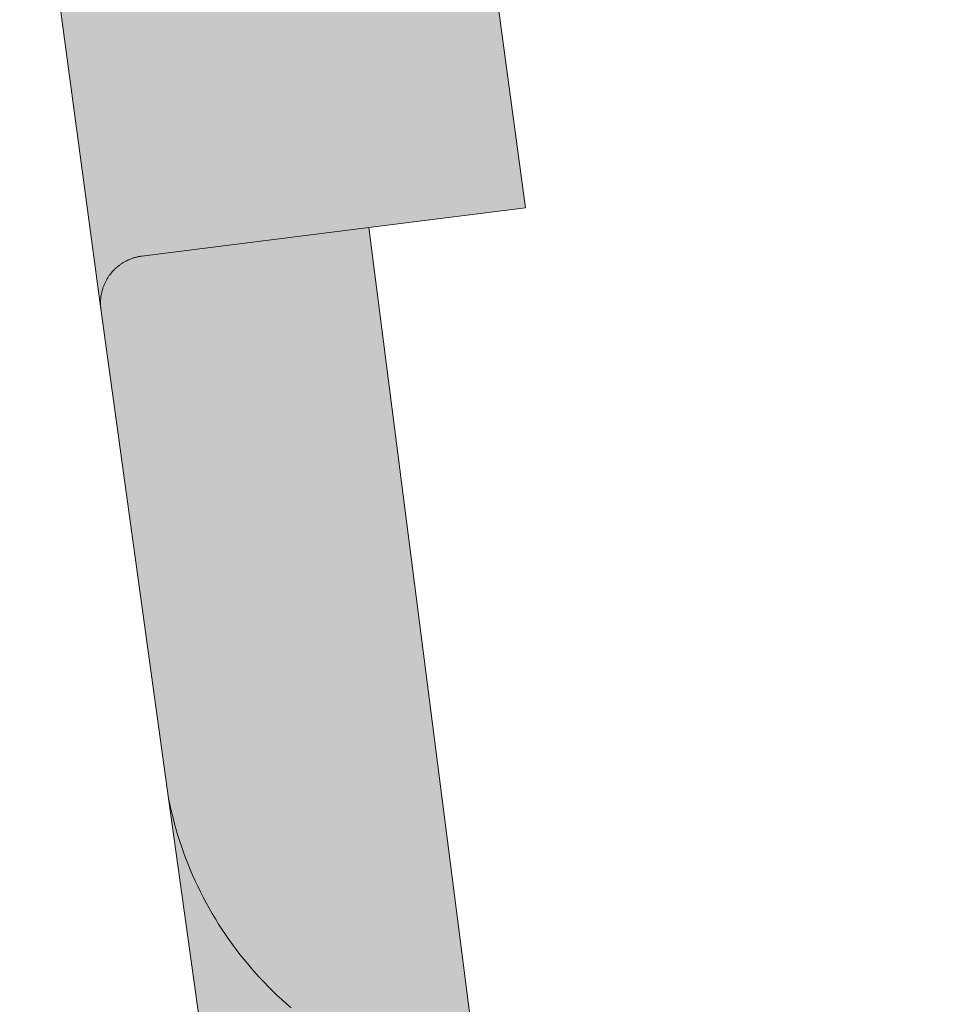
# Model space of a CAD drawing. Extents: x 97094 to 109644, y 463509 to 471969.
# Tile 163 of 256: x 102881 to 102892, y 468947 to 468958. Entities that reach past the tile are written whole.
import ezdxf

# ---------------------------------------------------------------- set-up
doc = ezdxf.new("R2010")
doc.units = 0
doc.layers.add('109 Onkruidbestrijding elementen', color=6, linetype='Continuous', lineweight=20, true_color=0xff00ff)

msp = doc.modelspace()

# ---------------------------------------------------------------- hatches: boundary and pattern name
at = {"layer": '109 Onkruidbestrijding elementen', "true_color": 0xff00ff}
for points in [[(102884.49, 468960.953), (102883.355, 468960.779), (102883.321, 468960.775), (102883.287, 468960.772), (102883.253, 468960.769), (102883.219, 468960.766), (102883.184, 468960.765), (102883.15, 468960.764), (102883.116, 468960.763), (102883.082, 468960.763), (102883.047, 468960.764), (102883.013, 468960.765), (102882.979, 468960.766), (102882.945, 468960.769), (102882.91, 468960.772), (102882.876, 468960.775), (102882.842, 468960.779), (102882.808, 468960.784), (102882.774, 468960.789), (102882.741, 468960.795), (102882.707, 468960.801), (102882.673, 468960.808), (102882.64, 468960.815), (102882.607, 468960.823), (102882.573, 468960.831), (102882.54, 468960.841), (102882.507, 468960.85), (102882.475, 468960.86), (102882.442, 468960.871), (102882.41, 468960.882), (102882.378, 468960.894), (102882.346, 468960.906), (102882.314, 468960.919), (102882.282, 468960.933), (102882.251, 468960.947), (102882.22, 468960.961), (102882.189, 468960.976), (102882.159, 468960.991), (102882.128, 468961.007), (102882.098, 468961.024), (102882.068, 468961.041), (102882.039, 468961.058), (102882.01, 468961.076), (102881.981, 468961.095), (102881.952, 468961.114), (102881.924, 468961.133), (102881.896, 468961.153), (102881.869, 468961.173), (102881.841, 468961.194), (102881.814, 468961.215), (102881.788, 468961.237), (102881.762, 468961.259), (102881.736, 468961.282), (102881.711, 468961.305), (102881.686, 468961.328), (102881.661, 468961.352), (102881.637, 468961.376), (102881.613, 468961.401), (102881.59, 468961.426), (102881.567, 468961.451), (102881.544, 468961.477), (102881.522, 468961.503), (102881.5, 468961.53), (102881.479, 468961.557), (102881.458, 468961.584), (102881.438, 468961.612), (102881.418, 468961.64), (102881.399, 468961.668), (102881.38, 468961.696), (102881.361, 468961.725), (102881.343, 468961.755), (102881.326, 468961.784), (102882.23, 468955.088), (102882.229, 468955.097), (102882.228, 468955.105), (102882.227, 468955.114), (102882.227, 468955.123), (102882.226, 468955.132), (102882.226, 468955.141), (102882.226, 468955.149), (102882.226, 468955.158), (102882.226, 468955.167), (102882.226, 468955.176), (102882.227, 468955.184), (102882.227, 468955.193), (102882.228, 468955.202), (102882.229, 468955.211), (102882.23, 468955.219), (102882.231, 468955.228), (102882.232, 468955.237), (102882.234, 468955.245), (102882.236, 468955.254), (102882.237, 468955.263), (102882.239, 468955.271), (102882.241, 468955.28), (102882.243, 468955.288), (102882.246, 468955.297), (102882.248, 468955.305), (102882.251, 468955.314), (102882.253, 468955.322), (102882.256, 468955.33), (102882.259, 468955.338), (102882.262, 468955.347), (102882.266, 468955.355), (102882.269, 468955.363), (102882.273, 468955.371), (102882.276, 468955.379), (102882.28, 468955.387), (102882.284, 468955.395), (102882.288, 468955.402), (102882.293, 468955.41), (102882.297, 468955.418), (102882.301, 468955.425), (102882.306, 468955.433), (102882.311, 468955.44), (102882.315, 468955.448), (102882.32, 468955.455), (102882.325, 468955.462), (102882.331, 468955.469), (102882.336, 468955.476), (102882.341, 468955.483), (102882.347, 468955.49), (102882.353, 468955.496), (102882.358, 468955.503), (102882.364, 468955.51), (102882.37, 468955.516), (102882.376, 468955.522), (102882.383, 468955.529), (102882.389, 468955.535), (102882.395, 468955.541), (102882.402, 468955.547), (102882.408, 468955.552), (102882.415, 468955.558), (102882.422, 468955.564), (102882.429, 468955.569), (102882.436, 468955.574), (102882.443, 468955.58), (102882.45, 468955.585), (102882.457, 468955.59), (102882.464, 468955.595), (102882.472, 468955.599), (102882.479, 468955.604), (102882.487, 468955.608), (102882.494, 468955.613), (102882.502, 468955.617), (102882.51, 468955.621), (102882.518, 468955.625), (102882.526, 468955.629), (102882.534, 468955.633), (102882.542, 468955.636), (102882.55, 468955.64), (102882.558, 468955.643), (102882.566, 468955.646), (102882.574, 468955.649), (102882.583, 468955.652), (102882.591, 468955.655), (102882.599, 468955.658), (102882.608, 468955.66), (102882.616, 468955.662), (102882.625, 468955.665), (102882.633, 468955.667), (102882.642, 468955.669), (102882.65, 468955.67), (102882.659, 468955.672), (102882.668, 468955.673), (102882.676, 468955.675), (102882.685, 468955.676), (102885.212, 468955.993), (102886.957, 468956.212), (102886.276, 468961.227), (102884.49, 468960.953)], [(102882.984, 468949.64), (102882.998, 468949.573), (102883.013, 468949.506), (102883.029, 468949.439), (102883.046, 468949.372), (102883.065, 468949.306), (102883.084, 468949.24), (102883.105, 468949.175), (102883.126, 468949.109), (102883.149, 468949.044), (102883.173, 468948.98), (102883.198, 468948.916), (102883.224, 468948.852), (102883.251, 468948.789), (102883.279, 468948.726), (102883.308, 468948.664), (102883.338, 468948.602), (102883.369, 468948.541), (102883.401, 468948.48), (102883.435, 468948.42), (102883.469, 468948.361), (102883.504, 468948.302), (102883.54, 468948.243), (102883.578, 468948.185), (102883.616, 468948.128), (102883.655, 468948.072), (102883.695, 468948.016), (102883.736, 468947.961), (102883.778, 468947.906), (102883.82, 468947.852), (102883.864, 468947.799), (102883.909, 468947.747), (102883.954, 468947.695), (102884, 468947.645), (102884.047, 468947.595), (102884.095, 468947.545), (102884.144, 468947.497), (102884.194, 468947.449), (102884.244, 468947.403), (102884.295, 468947.357), (102884.347, 468947.312), (102884.4, 468947.267), (102884.453, 468947.224), (102884.507, 468947.182), (102884.562, 468947.14), (102884.617, 468947.1), (102884.674, 468947.06), (102884.73, 468947.021), (102884.788, 468946.984), (102884.846, 468946.947), (102884.905, 468946.911), (102884.964, 468946.876), (102885.024, 468946.842), (102885.084, 468946.81), (102885.145, 468946.778), (102885.206, 468946.747), (102885.268, 468946.717), (102885.331, 468946.689), (102885.394, 468946.661), (102885.457, 468946.635), (102885.521, 468946.609), (102885.585, 468946.585), (102885.65, 468946.561), (102885.715, 468946.539), (102885.78, 468946.518), (102885.846, 468946.498), (102885.912, 468946.479), (102885.978, 468946.461), (102886.045, 468946.444), (102886.112, 468946.428), (102886.179, 468946.414), (102886.247, 468946.4), (102886.314, 468946.388), (102886.382, 468946.377), (102886.45, 468946.367), (102885.212, 468955.993), (102882.685, 468955.676), (102882.676, 468955.675), (102882.668, 468955.673), (102882.659, 468955.672), (102882.65, 468955.67), (102882.642, 468955.669), (102882.633, 468955.667), (102882.625, 468955.665), (102882.616, 468955.662), (102882.608, 468955.66), (102882.599, 468955.658), (102882.591, 468955.655), (102882.583, 468955.652), (102882.574, 468955.649), (102882.566, 468955.646), (102882.558, 468955.643), (102882.55, 468955.64), (102882.542, 468955.636), (102882.534, 468955.633), (102882.526, 468955.629), (102882.518, 468955.625), (102882.51, 468955.621), (102882.502, 468955.617), (102882.494, 468955.613), (102882.487, 468955.608), (102882.479, 468955.604), (102882.472, 468955.599), (102882.464, 468955.595), (102882.457, 468955.59), (102882.45, 468955.585), (102882.443, 468955.58), (102882.436, 468955.574), (102882.429, 468955.569), (102882.422, 468955.564), (102882.415, 468955.558), (102882.408, 468955.552), (102882.402, 468955.547), (102882.395, 468955.541), (102882.389, 468955.535), (102882.383, 468955.529), (102882.376, 468955.522), (102882.37, 468955.516), (102882.364, 468955.51), (102882.358, 468955.503), (102882.353, 468955.496), (102882.347, 468955.49), (102882.341, 468955.483), (102882.336, 468955.476), (102882.331, 468955.469), (102882.325, 468955.462), (102882.32, 468955.455), (102882.315, 468955.448), (102882.311, 468955.44), (102882.306, 468955.433), (102882.301, 468955.425), (102882.297, 468955.418), (102882.293, 468955.41), (102882.288, 468955.402), (102882.284, 468955.395), (102882.28, 468955.387), (102882.276, 468955.379), (102882.273, 468955.371), (102882.269, 468955.363), (102882.266, 468955.355), (102882.262, 468955.347), (102882.259, 468955.338), (102882.256, 468955.33), (102882.253, 468955.322), (102882.251, 468955.314), (102882.248, 468955.305), (102882.246, 468955.297), (102882.243, 468955.288), (102882.241, 468955.28), (102882.239, 468955.271), (102882.237, 468955.263), (102882.236, 468955.254), (102882.234, 468955.245), (102882.232, 468955.237), (102882.231, 468955.228), (102882.23, 468955.219), (102882.229, 468955.211), (102882.228, 468955.202), (102882.227, 468955.193), (102882.227, 468955.184), (102882.226, 468955.176), (102882.226, 468955.167), (102882.226, 468955.158), (102882.226, 468955.149), (102882.226, 468955.141), (102882.226, 468955.132), (102882.227, 468955.123), (102882.227, 468955.114), (102882.228, 468955.105), (102882.229, 468955.097), (102882.23, 468955.088), (102882.984, 468949.64)], [(102882.984, 468949.64), (102888.992, 468906.546), (102888.986, 468906.595), (102888.982, 468906.644), (102888.978, 468906.692), (102888.974, 468906.741), (102888.972, 468906.79), (102888.971, 468906.839), (102888.97, 468906.889), (102888.97, 468906.938), (102888.971, 468906.987), (102888.973, 468907.036), (102888.975, 468907.085), (102888.979, 468907.134), (102888.983, 468907.182), (102888.988, 468907.231), (102888.994, 468907.28), (102889.001, 468907.329), (102889.008, 468907.377), (102889.017, 468907.425), (102889.026, 468907.474), (102889.036, 468907.522), (102889.047, 468907.569), (102889.058, 468907.617), (102889.07, 468907.665), (102889.084, 468907.712), (102889.098, 468907.759), (102889.112, 468907.806), (102889.128, 468907.852), (102889.144, 468907.899), (102889.161, 468907.944), (102889.179, 468907.99), (102889.198, 468908.036), (102889.217, 468908.081), (102889.237, 468908.125), (102889.258, 468908.17), (102889.28, 468908.214), (102889.302, 468908.258), (102889.325, 468908.301), (102889.349, 468908.344), (102889.373, 468908.386), (102889.399, 468908.428), (102889.425, 468908.47), (102889.451, 468908.511), (102889.478, 468908.552), (102889.506, 468908.592), (102889.535, 468908.632), (102889.564, 468908.671), (102889.594, 468908.71), (102889.625, 468908.748), (102889.656, 468908.786), (102889.688, 468908.824), (102889.721, 468908.86), (102889.754, 468908.896), (102889.788, 468908.932), (102889.822, 468908.967), (102889.857, 468909.002), (102889.892, 468909.035), (102889.928, 468909.069), (102889.965, 468909.101), (102890.002, 468909.133), (102890.04, 468909.165), (102890.078, 468909.196), (102890.117, 468909.226), (102890.156, 468909.255), (102890.196, 468909.284), (102890.236, 468909.312), (102890.276, 468909.34), (102890.318, 468909.366), (102890.359, 468909.393), (102890.401, 468909.418), (102890.443, 468909.443), (102890.486, 468909.467), (102890.529, 468909.49), (102890.573, 468909.512), (102890.617, 468909.534), (102890.661, 468909.555), (102890.706, 468909.575), (102890.751, 468909.595), (102891.146, 468909.694), (102891.156, 468909.694), (102891.165, 468909.694), (102891.175, 468909.694), (102891.184, 468909.694), (102891.194, 468909.694), (102891.204, 468909.693), (102891.213, 468909.692), (102891.223, 468909.691), (102891.232, 468909.69), (102891.242, 468909.689), (102891.251, 468909.688), (102891.261, 468909.686), (102891.27, 468909.685), (102891.279, 468909.683), (102891.289, 468909.681), (102891.298, 468909.679), (102891.308, 468909.676), (102891.317, 468909.674), (102891.326, 468909.671), (102891.335, 468909.668), (102891.344, 468909.665), (102891.353, 468909.662), (102891.362, 468909.659), (102891.371, 468909.656), (102891.38, 468909.652), (102891.389, 468909.649), (102891.398, 468909.645), (102891.407, 468909.641), (102891.415, 468909.637), (102891.424, 468909.632), (102891.433, 468909.628), (102891.441, 468909.624), (102891.449, 468909.619), (102891.458, 468909.614), (102891.466, 468909.609), (102891.474, 468909.604), (102891.482, 468909.599), (102891.49, 468909.593), (102891.498, 468909.588), (102891.506, 468909.582), (102891.513, 468909.577), (102891.521, 468909.571), (102891.528, 468909.565), (102891.536, 468909.559), (102891.543, 468909.552), (102891.55, 468909.546), (102891.557, 468909.539), (102891.564, 468909.533), (102891.571, 468909.526), (102891.578, 468909.519), (102891.584, 468909.512), (102891.591, 468909.505), (102891.597, 468909.498), (102891.604, 468909.491), (102891.61, 468909.483), (102891.616, 468909.476), (102891.622, 468909.468), (102891.627, 468909.461), (102891.633, 468909.453), (102891.638, 468909.445), (102891.644, 468909.437), (102891.649, 468909.429), (102891.654, 468909.421), (102891.659, 468909.413), (102891.664, 468909.405), (102891.669, 468909.396), (102891.673, 468909.388), (102891.678, 468909.379), (102891.682, 468909.371), (102891.686, 468909.362), (102891.69, 468909.353), (102891.694, 468909.344), (102891.697, 468909.336), (102891.701, 468909.327), (102891.704, 468909.318), (102891.708, 468909.309), (102891.711, 468909.3), (102891.714, 468909.29), (102891.716, 468909.281), (102891.719, 468909.272), (102886.45, 468946.367), (102886.382, 468946.377), (102886.314, 468946.388), (102886.247, 468946.4), (102886.179, 468946.414), (102886.112, 468946.428), (102886.045, 468946.444), (102885.978, 468946.461), (102885.912, 468946.479), (102885.846, 468946.498), (102885.78, 468946.518), (102885.715, 468946.539), (102885.65, 468946.561), (102885.585, 468946.585), (102885.521, 468946.609), (102885.457, 468946.635), (102885.394, 468946.661), (102885.331, 468946.689), (102885.268, 468946.717), (102885.206, 468946.747), (102885.145, 468946.778), (102885.084, 468946.81), (102885.024, 468946.842), (102884.964, 468946.876), (102884.905, 468946.911), (102884.846, 468946.947), (102884.788, 468946.984), (102884.73, 468947.021), (102884.674, 468947.06), (102884.617, 468947.1), (102884.562, 468947.14), (102884.507, 468947.182), (102884.453, 468947.224), (102884.4, 468947.267), (102884.347, 468947.312), (102884.295, 468947.357), (102884.244, 468947.403), (102884.194, 468947.449), (102884.144, 468947.497), (102884.095, 468947.545), (102884.047, 468947.595), (102884, 468947.645), (102883.954, 468947.695), (102883.909, 468947.747), (102883.864, 468947.799), (102883.82, 468947.852), (102883.778, 468947.906), (102883.736, 468947.961), (102883.695, 468948.016), (102883.655, 468948.072), (102883.616, 468948.128), (102883.578, 468948.185), (102883.54, 468948.243), (102883.504, 468948.302), (102883.469, 468948.361), (102883.435, 468948.42), (102883.401, 468948.48), (102883.369, 468948.541), (102883.338, 468948.602), (102883.308, 468948.664), (102883.279, 468948.726), (102883.251, 468948.789), (102883.224, 468948.852), (102883.198, 468948.916), (102883.173, 468948.98), (102883.149, 468949.044), (102883.126, 468949.109), (102883.105, 468949.175), (102883.084, 468949.24), (102883.065, 468949.306), (102883.046, 468949.372), (102883.029, 468949.439), (102883.013, 468949.506), (102882.998, 468949.573), (102882.984, 468949.64)]]:
    msp.add_hatch(color=6, dxfattribs=at).paths.add_polyline_path(points)

# ---------------------------------------------------------------- linework, layer by layer
at = {"layer": '109 Onkruidbestrijding elementen', "color": 3, "true_color": 0x00ff00}
for points in [[(102881.326, 468961.784), (102882.23, 468955.088), (102882.229, 468955.097), (102882.228, 468955.105), (102882.227, 468955.114), (102882.227, 468955.123), (102882.226, 468955.132), (102882.226, 468955.141), (102882.226, 468955.149), (102882.226, 468955.158), (102882.226, 468955.167), (102882.226, 468955.176), (102882.227, 468955.184), (102882.227, 468955.193), (102882.228, 468955.202), (102882.229, 468955.211), (102882.23, 468955.219), (102882.231, 468955.228), (102882.232, 468955.237), (102882.234, 468955.245), (102882.236, 468955.254), (102882.237, 468955.263), (102882.239, 468955.271), (102882.241, 468955.28), (102882.243, 468955.288), (102882.246, 468955.297), (102882.248, 468955.305), (102882.251, 468955.314), (102882.253, 468955.322), (102882.256, 468955.33), (102882.259, 468955.338), (102882.262, 468955.347), (102882.266, 468955.355), (102882.269, 468955.363), (102882.273, 468955.371), (102882.276, 468955.379), (102882.28, 468955.387), (102882.284, 468955.395), (102882.288, 468955.402), (102882.293, 468955.41), (102882.297, 468955.418), (102882.301, 468955.425), (102882.306, 468955.433), (102882.311, 468955.44), (102882.315, 468955.448), (102882.32, 468955.455), (102882.325, 468955.462), (102882.331, 468955.469), (102882.336, 468955.476), (102882.341, 468955.483), (102882.347, 468955.49), (102882.353, 468955.496), (102882.358, 468955.503), (102882.364, 468955.51), (102882.37, 468955.516), (102882.376, 468955.522), (102882.383, 468955.529), (102882.389, 468955.535), (102882.395, 468955.541), (102882.402, 468955.547), (102882.408, 468955.552), (102882.415, 468955.558), (102882.422, 468955.564), (102882.429, 468955.569), (102882.436, 468955.574), (102882.443, 468955.58), (102882.45, 468955.585), (102882.457, 468955.59), (102882.464, 468955.595), (102882.472, 468955.599), (102882.479, 468955.604), (102882.487, 468955.608), (102882.494, 468955.613), (102882.502, 468955.617), (102882.51, 468955.621), (102882.518, 468955.625), (102882.526, 468955.629), (102882.534, 468955.633), (102882.542, 468955.636), (102882.55, 468955.64), (102882.558, 468955.643), (102882.566, 468955.646), (102882.574, 468955.649), (102882.583, 468955.652), (102882.591, 468955.655), (102882.599, 468955.658), (102882.608, 468955.66), (102882.616, 468955.662), (102882.625, 468955.665), (102882.633, 468955.667), (102882.642, 468955.669), (102882.65, 468955.67), (102882.659, 468955.672), (102882.668, 468955.673), (102882.676, 468955.675), (102882.685, 468955.676), (102885.212, 468955.993), (102886.957, 468956.212), (102886.276, 468961.227)], [(102886.45, 468946.367), (102885.212, 468955.993), (102882.685, 468955.676), (102882.676, 468955.675), (102882.668, 468955.673), (102882.659, 468955.672), (102882.65, 468955.67), (102882.642, 468955.669), (102882.633, 468955.667), (102882.625, 468955.665), (102882.616, 468955.662), (102882.608, 468955.66), (102882.599, 468955.658), (102882.591, 468955.655), (102882.583, 468955.652), (102882.574, 468955.649), (102882.566, 468955.646), (102882.558, 468955.643), (102882.55, 468955.64), (102882.542, 468955.636), (102882.534, 468955.633), (102882.526, 468955.629), (102882.518, 468955.625), (102882.51, 468955.621), (102882.502, 468955.617), (102882.494, 468955.613), (102882.487, 468955.608), (102882.479, 468955.604), (102882.472, 468955.599), (102882.464, 468955.595), (102882.457, 468955.59), (102882.45, 468955.585), (102882.443, 468955.58), (102882.436, 468955.574), (102882.429, 468955.569), (102882.422, 468955.564), (102882.415, 468955.558), (102882.408, 468955.552), (102882.402, 468955.547), (102882.395, 468955.541), (102882.389, 468955.535), (102882.383, 468955.529), (102882.376, 468955.522), (102882.37, 468955.516), (102882.364, 468955.51), (102882.358, 468955.503), (102882.353, 468955.496), (102882.347, 468955.49), (102882.341, 468955.483), (102882.336, 468955.476), (102882.331, 468955.469), (102882.325, 468955.462), (102882.32, 468955.455), (102882.315, 468955.448), (102882.311, 468955.44), (102882.306, 468955.433), (102882.301, 468955.425), (102882.297, 468955.418), (102882.293, 468955.41), (102882.288, 468955.402), (102882.284, 468955.395), (102882.28, 468955.387), (102882.276, 468955.379), (102882.273, 468955.371), (102882.269, 468955.363), (102882.266, 468955.355), (102882.262, 468955.347), (102882.259, 468955.338), (102882.256, 468955.33), (102882.253, 468955.322), (102882.251, 468955.314), (102882.248, 468955.305), (102882.246, 468955.297), (102882.243, 468955.288), (102882.241, 468955.28), (102882.239, 468955.271), (102882.237, 468955.263), (102882.236, 468955.254), (102882.234, 468955.245), (102882.232, 468955.237), (102882.231, 468955.228), (102882.23, 468955.219), (102882.229, 468955.211), (102882.228, 468955.202), (102882.227, 468955.193), (102882.227, 468955.184), (102882.226, 468955.176), (102882.226, 468955.167), (102882.226, 468955.158), (102882.226, 468955.149), (102882.226, 468955.141), (102882.226, 468955.132), (102882.227, 468955.123), (102882.227, 468955.114), (102882.228, 468955.105), (102882.229, 468955.097), (102882.23, 468955.088), (102882.984, 468949.64), (102882.984, 468949.64), (102882.998, 468949.573), (102883.013, 468949.506), (102883.029, 468949.439), (102883.046, 468949.372), (102883.065, 468949.306), (102883.084, 468949.24), (102883.105, 468949.175), (102883.126, 468949.109), (102883.149, 468949.044), (102883.173, 468948.98), (102883.198, 468948.916), (102883.224, 468948.852), (102883.251, 468948.789), (102883.279, 468948.726), (102883.308, 468948.664), (102883.338, 468948.602), (102883.369, 468948.541), (102883.401, 468948.48), (102883.435, 468948.42), (102883.469, 468948.361), (102883.504, 468948.302), (102883.54, 468948.243), (102883.578, 468948.185), (102883.616, 468948.128), (102883.655, 468948.072), (102883.695, 468948.016), (102883.736, 468947.961), (102883.778, 468947.906), (102883.82, 468947.852), (102883.864, 468947.799), (102883.909, 468947.747), (102883.954, 468947.695), (102884, 468947.645), (102884.047, 468947.595), (102884.095, 468947.545), (102884.144, 468947.497), (102884.194, 468947.449), (102884.244, 468947.403), (102884.295, 468947.357), (102884.347, 468947.312)], [(102884.347, 468947.312), (102884.295, 468947.357), (102884.244, 468947.403), (102884.194, 468947.449), (102884.144, 468947.497), (102884.095, 468947.545), (102884.047, 468947.595), (102884, 468947.645), (102883.954, 468947.695), (102883.909, 468947.747), (102883.864, 468947.799), (102883.82, 468947.852), (102883.778, 468947.906), (102883.736, 468947.961), (102883.695, 468948.016), (102883.655, 468948.072), (102883.616, 468948.128), (102883.578, 468948.185), (102883.54, 468948.243), (102883.504, 468948.302), (102883.469, 468948.361), (102883.435, 468948.42), (102883.401, 468948.48), (102883.369, 468948.541), (102883.338, 468948.602), (102883.308, 468948.664), (102883.279, 468948.726), (102883.251, 468948.789), (102883.224, 468948.852), (102883.198, 468948.916), (102883.173, 468948.98), (102883.149, 468949.044), (102883.126, 468949.109), (102883.105, 468949.175), (102883.084, 468949.24), (102883.065, 468949.306), (102883.046, 468949.372), (102883.029, 468949.439), (102883.013, 468949.506), (102882.998, 468949.573), (102882.984, 468949.64), (102882.984, 468949.64), (102888.992, 468906.546)]]:
    msp.add_lwpolyline(points, dxfattribs=at)

doc.saveas('drawing.dxf')
